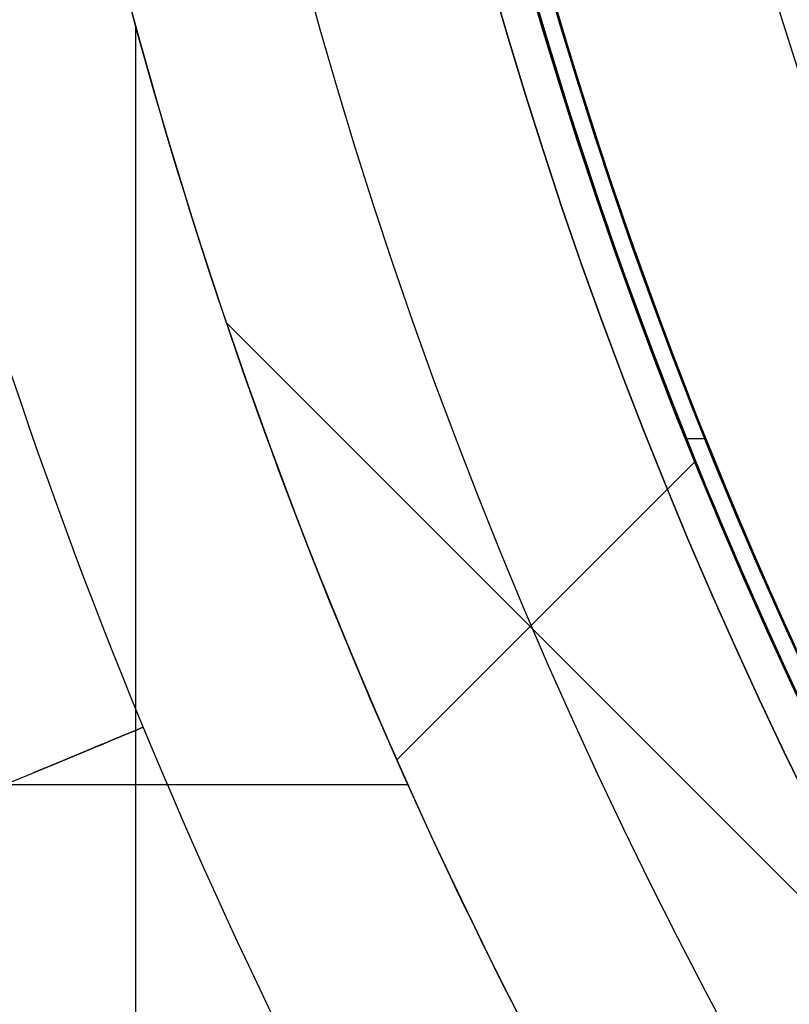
# Model space of a CAD drawing. Header units: centimetres. Extents: x -10 to 8.9, y -34.1 to -8.
# Tile 158 of 256: x -7.268 to -7.16, y -33.534 to -33.396. Entities that reach past the tile are written whole.
import ezdxf

# ---------------------------------------------------------------- set-up
doc = ezdxf.new("R2010")
doc.units = ezdxf.units.CM
doc.layers.add('Default', color=7, linetype='Continuous', true_color=0x000000)

msp = doc.modelspace()

# ---------------------------------------------------------------- linework, layer by layer
at = {"layer": 'Default'}
for p, q in [((-7.25174, -33.62922, -1.05), (-7.25174, -33.39689, -1.05)), ((-7.14559, -33.53189, -0.61), (-7.23902, -33.43847, -0.61)), ((-7.1717, -33.45478, -0.695), (-7.17439, -33.45478, -0.695)), ((-7.17315, -33.45788, -0.61), (-7.21509, -33.49982, -0.61)), ((-7.21352, -33.50333, -1.05), (-7.31381, -33.50333, -1.05))]:
    msp.add_line(p, q, dxfattribs=at)
for centre, radius, start, end in [((-6.55, -33.205, -0.5449), 0.75845, 179.99998, 215.9608), ((-6.55, -33.205, 0.1625), 0.6775, 180, 0), ((-6.55, -33.205, 0.18125), 0.6725, 180, 0), ((-6.55, -33.205, -1.21), 0.67, 180, 0), ((-6.55, -33.205, -1.24), 0.64, 180, 0), ((-6.55, -33.205, 0.2), 0.63677, 180, 0), ((-6.55, -33.205, 0.1625), 0.62317, 180, 0), ((-6.55, -33.205, -0.695), 0.6725, 188.56343, 216.43649), ((-6.55, -33.205, -0.9525), 0.67, 188.58368, 216.41632), ((-6.55, -33.205, -0.6525), 0.6725, 189.71692, 215.28306), ((-6.55, -33.205, -1.05), 0.7275, 190, 215), ((-6.55, -33.205, -1.05), 0.82, 190, 215), ((-6.55, -33.205, -0.61), 0.6725, 196.41113, 208.58887)]:
    msp.add_arc(centre, radius, start, end, dxfattribs=at)
at = {"layer": 'Default', "extrusion": (0, 0, -1)}
for centre, radius, start, end in [((6.55, -33.205, -0.2075), 0.7025, 180, 0), ((6.55, -33.205, -0.1825), 0.6775, 180, 0), ((6.55, -33.205, -0.1725), 0.6775, 180, 0), ((6.55, -33.205, -0.1625), 0.6725, 180, 0), ((6.55, -33.205, -0.2), 0.6725, 180, 0), ((6.55, -33.205, -0.2), 0.63677, 180, 0), ((6.55, -33.205, -0.18098), 0.6125, 180, 0), ((6.55, -33.205, 0.695), 0.67, 323.5957, 351.4043), ((6.55, -33.205, 0.61), 0.7275, 330.1394, 344.8606)]:
    msp.add_arc(centre, radius, start, end, dxfattribs=at)
at = {"layer": 'Default'}
for points, knots in [([(-5.97824, -32.65666, -0.82), (-5.98207, -32.65267, -0.8199), (-6.02169, -32.61223, -0.81879), (-6.10514, -32.54334, -0.81669), (-6.2448, -32.46817, -0.81343), (-6.39671, -32.42257, -0.81017), (-6.55001, -32.40792, -0.80718), (-6.7033, -32.42257, -0.80419), (-6.85521, -32.46818, -0.80093), (-6.99487, -32.54334, -0.79767), (-7.11363, -32.64138, -0.79468), (-7.21166, -32.76014, -0.79169), (-7.28683, -32.8998, -0.78843), (-7.33243, -33.05171, -0.78517), (-7.34708, -33.20501, -0.78218), (-7.33433, -33.33845, -0.77958), (-7.31306, -33.42019, -0.77786), (-7.30311, -33.45071, -0.7772)], [9.332875, 9.332875, 9.332875, 9.332875, 9.50823, 11.13105, 12.753871, 14.376691, 15.999512, 17.622332, 19.245153, 20.867973, 22.490794, 24.113614, 25.736435, 27.359255, 28.982076, 30.604896, 31.597218, 31.597218, 31.597218, 31.597218]), ([(-7.2539, -33.56841, -0.82), (-7.23997, -33.59538, -0.81937), (-7.19788, -33.66656, -0.81769), (-7.11362, -33.76863, -0.81512), (-6.99486, -33.86666, -0.81213), (-6.8552, -33.94183, -0.80887), (-6.70329, -33.98743, -0.80561), (-6.54999, -34.00208, -0.80262), (-6.3967, -33.98743, -0.79963), (-6.24479, -33.94182, -0.79637), (-6.10513, -33.86666, -0.79311), (-5.98637, -33.76862, -0.79012), (-5.88834, -33.64986, -0.78713), (-5.81317, -33.5102, -0.78387), (-5.76757, -33.35829, -0.78061), (-5.75712, -33.24895, -0.77848), (-5.7579, -33.19071, -0.77734), (-5.75809, -33.18357, -0.7772)], [9.21451, 9.21451, 9.21451, 9.21451, 10.153533, 11.776636, 13.399739, 15.022842, 16.645945, 18.269048, 19.892151, 21.515255, 23.138358, 24.761461, 26.384564, 28.007667, 29.63077, 31.253873, 31.480748, 31.480748, 31.480748, 31.480748]), ([(-7.25696, -33.49784, -0.56034), (-7.25515, -33.49709, -0.55922), (-7.25267, -33.49606, -0.55661), (-7.25097, -33.49536, -0.55208), (-7.25071, -33.49525, -0.54975), (-7.25071, -33.49525, -0.54862)], [0.0208086, 0.0208086, 0.0208086, 0.0208086, 0.0922033, 0.1278785, 0.1636044, 0.1636044, 0.1636044, 0.1636044]), ([(-7.25071, -33.49525, -0.74865), (-7.25071, -33.49525, -0.74753), (-7.25098, -33.49536, -0.7452), (-7.25268, -33.49606, -0.74068), (-7.25515, -33.49709, -0.73808), (-7.25695, -33.49783, -0.73696)], [0.0208315, 0.0208315, 0.0208315, 0.0208315, 0.0564278, 0.0920521, 0.1633084, 0.1633084, 0.1633084, 0.1633084]), ([(-7.25071, -33.49525, -0.64865), (-7.25071, -33.49525, -0.64753), (-7.25098, -33.49536, -0.6452), (-7.25268, -33.49606, -0.64068), (-7.25515, -33.49709, -0.63808), (-7.25695, -33.49784, -0.63696)], [0.0208215, 0.0208215, 0.0208215, 0.0208215, 0.0564278, 0.0920521, 0.1633467, 0.1633467, 0.1633467, 0.1633467]), ([(-7.25695, -33.49783, -0.76034), (-7.25515, -33.49709, -0.75922), (-7.25267, -33.49606, -0.75661), (-7.25098, -33.49536, -0.75209), (-7.25071, -33.49525, -0.74977), (-7.25071, -33.49525, -0.74865)], [0.0208473, 0.0208473, 0.0208473, 0.0208473, 0.0922033, 0.1278785, 0.1633175, 0.1633175, 0.1633175, 0.1633175]), ([(-7.25695, -33.49784, -0.66034), (-7.25515, -33.49709, -0.65922), (-7.25267, -33.49606, -0.65661), (-7.25098, -33.49536, -0.65209), (-7.25071, -33.49525, -0.64977), (-7.25071, -33.49525, -0.64865)], [0.0208279, 0.0208279, 0.0208279, 0.0208279, 0.0922033, 0.1278785, 0.1633076, 0.1633076, 0.1633076, 0.1633076])]:
    msp.add_open_spline(points, degree=3, knots=knots, dxfattribs=at)
for points, degree in [([(-7.27915, -33.50703, -0.77421), (-7.27175, -33.50396, -0.76959), (-7.26435, -33.5009, -0.76497), (-7.25695, -33.49783, -0.76034)], 3), ([(-7.26601, -33.50159, -0.566), (-7.26299, -33.50033, -0.56411), (-7.25997, -33.49908, -0.56223), (-7.25695, -33.49783, -0.56034)], 3), ([(-7.25694, -33.49783, -0.73696), (-7.25996, -33.49908, -0.73508), (-7.26298, -33.50033, -0.73319), (-7.266, -33.50158, -0.7313)], 3), ([(-7.25695, -33.49783, -0.63696), (-7.25997, -33.49908, -0.63507), (-7.26298, -33.50033, -0.63319), (-7.266, -33.50158, -0.6313)], 3), ([(-7.266, -33.50158, -0.666), (-7.26299, -33.50033, -0.66411), (-7.25997, -33.49908, -0.66223), (-7.25695, -33.49783, -0.66034)], 3), ([(-7.14051, -33.52681, -0.61), (-7.16071, -33.54701, -0.61), (-7.18092, -33.56722, -0.61)], 2)]:
    msp.add_open_spline(points, degree=degree, dxfattribs=at)

doc.saveas('drawing.dxf')
